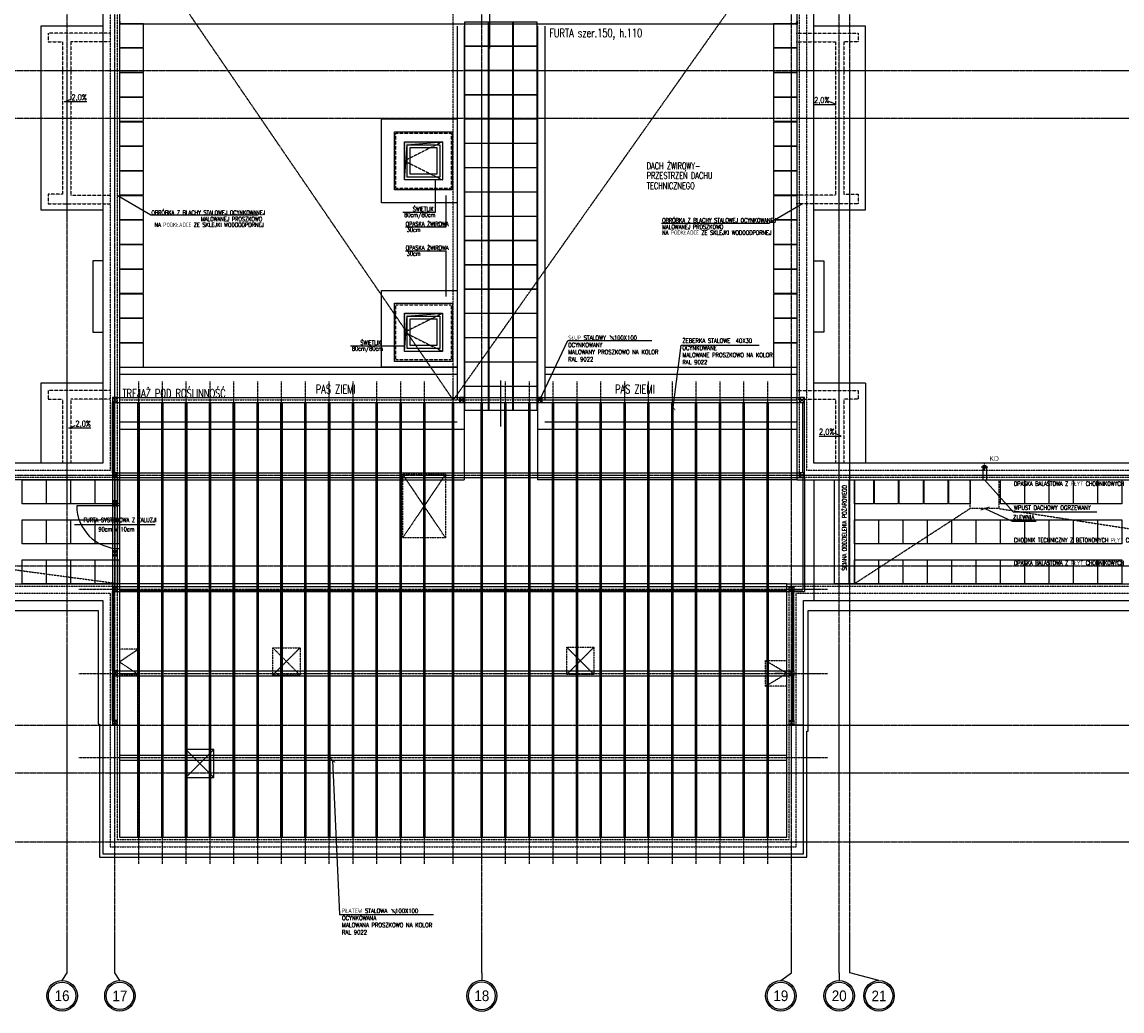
# Model space of a CAD drawing. Extents: x -7228 to 74941, y -112898 to 85621.
# Tile 18 of 256: x 54763 to 57071, y -102686 to -100610. Entities that reach past the tile are written whole.
import ezdxf
from ezdxf.enums import TextEntityAlignment as Align

# ---------------------------------------------------------------- set-up
doc = ezdxf.new("R2010")
doc.units = 0
for name, pattern in [('CENTER', [2, 1.25, -0.25, 0.25, -0.25]), ('DASHDOT2', [12.7, 6.35, -3.175, 0, -3.175]), ('DASHED', [0.75, 0.5, -0.25])]:
    doc.linetypes.add(name, pattern=pattern)
doc.layers.get('0').update_dxf_attribs({"color": 101, "linetype": 'CONTINUOUS'})
doc.layers.add('_opis', color=53, linetype='CONTINUOUS', lineweight=9)
for name, color, linetype in [('Drz-widok', 5, 'CONTINUOUS'), ('Ele-balustrada', 8, 'CONTINUOUS'), ('Ins-kan', 54, 'CONTINUOUS'), ('Ins-wod', 4, 'CONTINUOUS'), ('Okn---okna', 5, 'CONTINUOUS'), ('Opis-spadki', 61, 'CONTINUOUS'), ('Os-osie', 14, 'CENTER'), ('Os-osie glowne', 1, 'CENTER'), ('Os-osie-opis', 16, 'CONTINUOUS'), ('Pos-ceramika', 14, 'CONTINUOUS'), ('Pzt-chodniki-hatch', 252, 'CONTINUOUS'), ('Sc-metal', 141, 'CONTINUOUS'), ('Sch-opis', 51, 'CONTINUOUS'), ('W-idok', 8, 'CONTINUOUS'), ('W-idok pod', 5, 'DASHED'), ('W-izol-w', 144, 'CONTINUOUS'), ('W-otwor-strop', 1, 'CONTINUOUS'), ('W-widok-spadki', 61, 'CONTINUOUS')]:
    doc.layers.add(name, color=color, linetype=linetype)
doc.styles.add('dwg_opis duży', font='ARIAL.TTF', dxfattribs={"width": 0.9})
doc.styles.add('ROMANS', font='romans', dxfattribs={"width": 0.85})
doc.styles.add('TYTUL2', font='ARIAL.TTF')
doc.dimstyles.new('CHMIELNA', dxfattribs={"dimscale": 3.5, "dimtxt": 4, "dimasz": 1.5, "dimexe": 3, "dimexo": 0, "dimgap": 1, "dimtad": 1, "dimdec": 1, "dimrnd": 0.5, "dimzin": 12, "dimdsep": 46, "dimtxsty": 'ROMANS', "dimblk": 'DIMTICK', "dimcen": 0.09, "dimse1": 1, "dimse2": 1, "dimclrd": 143, "dimclrt": 53, "dimadec": 0, "dimazin": 0, "dimtfac": 1, "dimtdec": 1, "dimtix": 1, "dimtmove": 2, "dimatfit": 2, "dimldrblk": 'ARCHTICK', "dimfxl": 0, "dimtolj": 1, "dimtzin": 0, "dimarcsym": 0})

# ---------------------------------------------------------------- blocks, each defined once
blk = doc.blocks.new('SPADKI')
at = {"ltscale": 25}
blk.add_lwpolyline([(0, 0), (0, -70), (-8, -50), (-8, -50)], dxfattribs=at)
at = {"ltscale": 25, "style": 'ROMANS', "width": 0.7}
blk.add_attdef('SP%', text='', height=18, rotation=90, dxfattribs=at).set_placement((-4.9, -24), align=Align.CENTER)
blk = doc.blocks.new('_opis_osi_liczbowy')
blk.add_hatch(color=256).paths.add_polyline_path([(32, 32), (32, 28.8, -1), (32, -28.8), (32, -32, 1)])
for radius in [32, 28.8]:
    blk.add_circle((32, 0), radius)
at = {"style": 'dwg_opis duży', "width": 0.9}
blk.add_attdef('AXNAMEH', text='', height=22.4, rotation=90, dxfattribs=at).set_placement((32, 0), align=Align.MIDDLE_CENTER)
blk = doc.blocks.new('DIMTICK')
for p, q in [((-1, 0), (1, 0)), ((0, 1), (0, -1))]:
    blk.add_line(p, q)
at = {"const_width": 0.141}
blk.add_lwpolyline([(0.71, 0.71), (-0.71, -0.71)], dxfattribs=at)
blk = doc.blocks.new('_sfkhmgkjm')
for points in [[(-3.5, 0), (-3.5, -0.5)], [(-3.5, 0), (3.5, 0), (3.5, 0)], [(3.5, 0), (3.5, -0.5)]]:
    blk.add_lwpolyline(points)
blk.add_lwpolyline([(3.5, -0.5, -0.284735), (-3.5, -0.5, -7)], format="xyb")
blk = doc.blocks.new('_gkjgskfjgkdfh')
at = {"linetype": 'DASHDOT2', "ltscale": 0.5}
for points in [[(-7, 0), (7, 0)], [(0, -7), (0, 7)], [(0, 0), (0, -7)]]:
    blk.add_lwpolyline(points, dxfattribs=at)
at = {"ltscale": 2}
for radius in [3.75, 3.25]:
    blk.add_circle((0, 0), radius, dxfattribs=at)

msp = doc.modelspace()

# ---------------------------------------------------------------- hatches: boundary and pattern name
at = {"layer": 'W-otwor-strop', "linetype": 'Continuous', "ltscale": 0.5}
h = msp.add_hatch(color=256, dxfattribs=at)
h.paths.add_polyline_path([(55571.221, -100867.302), (55645.221, -100861.302), (55565.221, -100861.302), (55565.221, -100884.965), (55569.309, -100890.877)])
h.paths.add_polyline_path([(55569.309, -100890.877), (55565.221, -100884.965), (55565.221, -100941.302)])
h = msp.add_hatch(color=256, dxfattribs=at)
h.paths.add_polyline_path([(55571.221, -101227.302), (55645.221, -101221.302), (55565.221, -101221.302), (55565.221, -101244.965), (55569.309, -101250.877)])
h.paths.add_polyline_path([(55569.309, -101250.877), (55565.221, -101244.965), (55565.221, -101301.302)])

# ---------------------------------------------------------------- linework, layer by layer
at = {"layer": '_opis', "color": 53}
msp.add_line((55538.099, -102472.241), (55547.424, -102481.567), dxfattribs=at)
at = {"layer": '_opis', "color": 53, "const_width": 0.72}
msp.add_lwpolyline([(55539.881, -102474.024), (55539.881, -102479.784), (55545.641, -102479.784), (55545.641, -102474.024), (55539.881, -102474.024)], dxfattribs=at)
at = {"layer": 'Drz-widok'}
for points in [[(54957.547, -101571.302), (54957.547, -101789.302)], [(54967.547, -101571.302), (54967.547, -101789.302)], [(54967.547, -101625.302), (54877.547, -101625.302)], [(55041.978, -101665.313), (54872.702, -101665.313)]]:
    msp.add_lwpolyline(points, dxfattribs=at)
msp.add_arc((54967.547, -101625.302), 90, 180, 270, dxfattribs=at)
at = {"layer": 'Ele-balustrada'}
for points in [[(55744.547, -100665.229), (55744.547, -100568.397)], [(54968.736, -100613.302), (56388.359, -100613.302)], [(55767.548, -101459.229), (55767.548, -101362.397)]]:
    msp.add_lwpolyline(points, dxfattribs=at)
at = {"layer": 'Ins-kan', "ltscale": 0.2}
msp.add_line((56357.599, -101977.412), (56342.599, -101977.412), dxfattribs=at)
at = {"layer": 'Okn---okna'}
for points in [[(55565.221, -100861.302), (55645.221, -100861.302), (55645.221, -100941.302), (55565.221, -100941.302)], [(55571.221, -100867.302), (55639.221, -100867.302), (55639.221, -100935.302), (55571.221, -100935.302)], [(55577.221, -100873.302), (55633.221, -100873.302), (55633.221, -100929.302), (55577.221, -100929.302)], [(55565.221, -101221.302), (55645.221, -101221.302), (55645.221, -101301.302), (55565.221, -101301.302)], [(55571.221, -101227.302), (55639.221, -101227.302), (55639.221, -101295.302), (55571.221, -101295.302)], [(55577.221, -101233.302), (55633.221, -101233.302), (55633.221, -101289.302), (55577.221, -101289.302)]]:
    msp.add_lwpolyline(points, close=True, dxfattribs=at)
at = {"layer": 'Okn---okna', "linetype": 'DASHED', "ltscale": 0.5}
for points in [[(55645.221, -100861.302), (55565.221, -100901.302), (55645.221, -100941.302)], [(55645.221, -101221.302), (55565.221, -101261.302), (55645.221, -101301.302)]]:
    msp.add_lwpolyline(points, dxfattribs=at)
at = {"layer": 'Os-osie', "ltscale": 0.5}
for points in [[(55007.547, -102377.275), (55007.547, -101364.302)], [(55057.547, -102377.275), (55057.547, -101364.302)], [(55107.547, -102377.275), (55107.547, -101364.302)], [(55157.547, -102377.275), (55157.547, -101364.302)], [(55207.547, -102377.275), (55207.547, -101364.302)], [(55257.547, -102377.275), (55257.547, -101364.302)], [(55307.547, -102377.275), (55307.547, -101364.302)], [(55357.547, -102377.275), (55357.547, -101364.302)], [(55407.547, -102377.275), (55407.547, -101364.302)], [(55457.547, -102377.275), (55457.547, -101364.302)], [(55507.547, -102377.275), (55507.547, -101364.302)], [(55557.547, -102377.275), (55557.547, -101364.302)], [(55607.547, -102377.275), (55607.547, -101364.302)], [(55667.547, -102377.275), (55667.547, -101364.302)], [(55777.547, -102377.275), (55777.547, -101364.302)], [(55827.547, -102377.275), (55827.547, -101364.302)], [(55877.547, -102377.275), (55877.547, -101364.302)], [(55927.547, -102377.275), (55927.547, -101364.302)], [(55977.547, -102377.275), (55977.547, -101364.302)], [(56027.547, -102377.275), (56027.547, -101364.302)], [(56077.547, -102377.275), (56077.547, -101364.302)], [(56127.547, -102377.275), (56127.547, -101364.302)], [(56177.547, -102377.275), (56177.547, -101364.302)], [(56227.547, -102377.275), (56227.547, -101364.302)], [(56277.547, -102377.275), (56277.547, -101364.302)], [(56327.547, -102377.275), (56327.547, -101364.302)], [(54882.048, -101800.302), (56453.047, -101800.302)], [(54882.048, -101977.302), (56453.047, -101977.302)], [(54882.048, -102154.302), (56453.047, -102154.302)]]:
    msp.add_lwpolyline(points, dxfattribs=at)
at = {"layer": 'Os-osie glowne'}
for points in [[(54857.547, -102606.302), (54857.547, -96629.302)], [(54957.547, -102606.302), (54957.547, -96629.302)], [(55727.547, -102606.302), (55727.547, -96629.302)], [(56377.547, -102606.302), (56377.547, -96629.302)], [(56477.547, -102606.302), (56477.547, -96629.302)], [(56499.547, -102606.302), (56499.547, -96629.302)], [(50525.547, -100711.302), (62792.547, -100711.302)], [(50525.547, -100811.302), (62792.547, -100811.302)], [(50525.547, -101561.302), (62455.513, -101561.302)], [(50525.547, -101751.302), (62455.513, -101751.302)], [(50525.547, -102086.302), (62455.513, -102086.302)], [(50525.547, -102186.302), (62453.513, -102186.302)], [(50525.547, -102331.302), (62453.513, -102331.302)]]:
    msp.add_lwpolyline(points, dxfattribs=at)
at = {"layer": 'Os-osie-opis'}
for points in [[(54846.887, -102622.302), (54857.547, -102606.302)], [(54968.208, -102622.302), (54957.547, -102606.302)], [(55727.547, -102606.302), (55727.547, -102622.302)], [(56355.047, -102622.302), (56377.547, -102606.302)], [(56477.547, -102606.302), (56477.547, -102622.302)], [(56561.047, -102622.302), (56499.547, -102606.302)]]:
    msp.add_lwpolyline(points, dxfattribs=at)
at = {"layer": 'Pos-ceramika'}
for points in [[(55517.221, -100813.302), (55675.547, -100813.302), (55675.547, -100989.302), (55517.221, -100989.302)], [(55517.221, -101173.302), (55675.547, -101173.302), (55675.548, -101334.302), (55517.221, -101334.302)]]:
    msp.add_lwpolyline(points, close=True, dxfattribs=at)
at = {"layer": 'Pzt-chodniki-hatch'}
for points in [[(54967.547, -100613.302), (54967.547, -100663.302), (55017.547, -100663.302), (55017.547, -100613.302)], [(55691.548, -100610.083), (55691.548, -100660.083), (55741.548, -100660.083), (55741.548, -100610.083)], [(55742.548, -100610.083), (55742.548, -100660.083), (55792.548, -100660.083), (55792.548, -100610.083)], [(55793.548, -100610.083), (55793.548, -100660.083), (55843.548, -100660.083), (55843.548, -100610.083)], [(56339.547, -100613.302), (56339.547, -100663.302), (56389.547, -100663.302), (56389.547, -100613.302)], [(55691.548, -100661.083), (55691.548, -100711.083), (55741.548, -100711.083), (55741.548, -100661.083)], [(55742.548, -100661.083), (55742.548, -100711.083), (55792.548, -100711.083), (55792.548, -100661.083)], [(55793.548, -100661.083), (55793.548, -100711.083), (55843.548, -100711.083), (55843.548, -100661.083)], [(54967.547, -100664.902), (54967.547, -100714.902), (55017.547, -100714.902), (55017.547, -100664.902)], [(56339.547, -100664.902), (56339.547, -100714.902), (56389.547, -100714.902), (56389.547, -100664.902)], [(54967.547, -100716.502), (54967.547, -100766.502), (55017.547, -100766.502), (55017.547, -100716.502)], [(55691.548, -100712.083), (55691.548, -100762.083), (55741.548, -100762.083), (55741.548, -100712.083)], [(55742.548, -100712.083), (55742.548, -100762.083), (55792.548, -100762.083), (55792.548, -100712.083)], [(55793.548, -100712.083), (55793.548, -100762.083), (55843.548, -100762.083), (55843.548, -100712.083)], [(56339.547, -100716.502), (56339.547, -100766.502), (56389.547, -100766.502), (56389.547, -100716.502)], [(54967.547, -100768.102), (54967.547, -100818.102), (55017.547, -100818.102), (55017.547, -100768.102)], [(55691.548, -100763.083), (55691.548, -100813.083), (55741.548, -100813.083), (55741.548, -100763.083)], [(55742.548, -100763.083), (55742.548, -100813.083), (55792.548, -100813.083), (55792.548, -100763.083)], [(55793.548, -100763.083), (55793.548, -100813.083), (55843.548, -100813.083), (55843.548, -100763.083)], [(56339.547, -100768.102), (56339.547, -100818.102), (56389.547, -100818.102), (56389.547, -100768.102)], [(54967.547, -100819.702), (54967.547, -100869.702), (55017.547, -100869.702), (55017.547, -100819.702)], [(55691.548, -100814.083), (55691.548, -100864.083), (55741.548, -100864.083), (55741.548, -100814.083)], [(55742.548, -100814.083), (55742.548, -100864.083), (55792.548, -100864.083), (55792.548, -100814.083)], [(55793.548, -100814.083), (55793.548, -100864.083), (55843.548, -100864.083), (55843.548, -100814.083)], [(56339.547, -100819.702), (56339.547, -100869.702), (56389.547, -100869.702), (56389.547, -100819.702)], [(55691.548, -100865.083), (55691.548, -100915.083), (55741.548, -100915.083), (55741.548, -100865.083)], [(55742.548, -100865.083), (55742.548, -100915.083), (55792.548, -100915.083), (55792.548, -100865.083)], [(55793.548, -100865.083), (55793.548, -100915.083), (55843.548, -100915.083), (55843.548, -100865.083)], [(54967.547, -100871.302), (54967.547, -100921.302), (55017.547, -100921.302), (55017.547, -100871.302)], [(56339.547, -100871.302), (56339.547, -100921.302), (56389.547, -100921.302), (56389.547, -100871.302)], [(54967.547, -100922.902), (54967.547, -100972.902), (55017.547, -100972.902), (55017.547, -100922.902)], [(55691.548, -100916.083), (55691.548, -100966.083), (55741.548, -100966.083), (55741.548, -100916.083)], [(55742.548, -100916.083), (55742.548, -100966.083), (55792.548, -100966.083), (55792.548, -100916.083)], [(55793.548, -100916.083), (55793.548, -100966.083), (55843.548, -100966.083), (55843.548, -100916.083)], [(56339.547, -100922.902), (56339.547, -100972.902), (56389.547, -100972.902), (56389.547, -100922.902)], [(54967.547, -100974.502), (54967.547, -101024.502), (55017.547, -101024.502), (55017.547, -100974.502)], [(55691.548, -100967.083), (55691.548, -101017.083), (55741.548, -101017.083), (55741.548, -100967.083)], [(55742.548, -100967.083), (55742.548, -101017.083), (55792.548, -101017.083), (55792.548, -100967.083)], [(55793.548, -100967.083), (55793.548, -101017.083), (55843.548, -101017.083), (55843.548, -100967.083)], [(56339.547, -100974.502), (56339.547, -101024.502), (56389.547, -101024.502), (56389.547, -100974.502)], [(54967.547, -101026.102), (54967.547, -101076.102), (55017.547, -101076.102), (55017.547, -101026.102)], [(55691.548, -101018.083), (55691.548, -101068.083), (55741.548, -101068.083), (55741.548, -101018.083)], [(55742.548, -101018.083), (55742.548, -101068.083), (55792.548, -101068.083), (55792.548, -101018.083)], [(55793.548, -101018.083), (55793.548, -101068.083), (55843.548, -101068.083), (55843.548, -101018.083)], [(56339.547, -101026.102), (56339.547, -101076.102), (56389.547, -101076.102), (56389.547, -101026.102)], [(55691.548, -101069.083), (55691.548, -101119.083), (55741.548, -101119.083), (55741.548, -101069.083)], [(55742.548, -101069.083), (55742.548, -101119.083), (55792.548, -101119.083), (55792.548, -101069.083)], [(55793.548, -101069.083), (55793.548, -101119.083), (55843.548, -101119.083), (55843.548, -101069.083)], [(54967.547, -101077.702), (54967.547, -101127.702), (55017.547, -101127.702), (55017.547, -101077.702)], [(56339.547, -101077.702), (56339.547, -101127.702), (56389.547, -101127.702), (56389.547, -101077.702)], [(55691.548, -101120.083), (55691.548, -101170.083), (55741.548, -101170.083), (55741.548, -101120.083)], [(55742.548, -101120.083), (55742.548, -101170.083), (55792.548, -101170.083), (55792.548, -101120.083)], [(55793.548, -101120.083), (55793.548, -101170.083), (55843.548, -101170.083), (55843.548, -101120.083)], [(54967.547, -101129.302), (54967.547, -101179.302), (55017.547, -101179.302), (55017.547, -101129.302)], [(56339.547, -101129.302), (56339.547, -101179.302), (56389.547, -101179.302), (56389.547, -101129.302)], [(54967.547, -101180.902), (54967.547, -101230.902), (55017.547, -101230.902), (55017.547, -101180.902)], [(55691.548, -101171.083), (55691.548, -101221.083), (55741.548, -101221.083), (55741.548, -101171.083)], [(55742.548, -101171.083), (55742.548, -101221.083), (55792.548, -101221.083), (55792.548, -101171.083)], [(55793.548, -101171.083), (55793.548, -101221.083), (55843.548, -101221.083), (55843.548, -101171.083)], [(56339.547, -101180.902), (56339.547, -101230.902), (56389.547, -101230.902), (56389.547, -101180.902)], [(54967.547, -101232.502), (54967.547, -101282.502), (55017.547, -101282.502), (55017.547, -101232.502)], [(55691.548, -101222.083), (55691.548, -101272.083), (55741.548, -101272.083), (55741.548, -101222.083)], [(55742.548, -101222.083), (55742.548, -101272.083), (55792.548, -101272.083), (55792.548, -101222.083)], [(55793.548, -101222.083), (55793.548, -101272.083), (55843.548, -101272.083), (55843.548, -101222.083)], [(56339.547, -101232.502), (56339.547, -101282.502), (56389.547, -101282.502), (56389.547, -101232.502)], [(54967.547, -101284.302), (54967.547, -101334.302), (55017.547, -101334.302), (55017.547, -101284.302)], [(55691.548, -101273.083), (55691.548, -101323.083), (55741.548, -101323.083), (55741.548, -101273.083)], [(55742.548, -101273.083), (55742.548, -101323.083), (55792.548, -101323.083), (55792.548, -101273.083)], [(55793.548, -101273.083), (55793.548, -101323.083), (55843.548, -101323.083), (55843.548, -101273.083)], [(56339.547, -101284.302), (56339.547, -101334.302), (56389.547, -101334.302), (56389.547, -101284.302)], [(55691.548, -101324.083), (55691.548, -101374.083), (55741.548, -101374.083), (55741.548, -101324.083)], [(55742.548, -101324.083), (55742.548, -101374.083), (55792.548, -101374.083), (55792.548, -101324.083)], [(55793.548, -101324.083), (55793.548, -101374.083), (55843.548, -101374.083), (55843.548, -101324.083)], [(55691.548, -101375.083), (55691.548, -101425.083), (55741.548, -101425.083), (55741.548, -101375.083)], [(55742.548, -101375.083), (55742.548, -101425.083), (55792.548, -101425.083), (55792.548, -101375.083)], [(55793.548, -101375.083), (55793.548, -101425.083), (55843.548, -101425.083), (55843.548, -101375.083)], [(54813.267, -101571.302), (54813.267, -101621.302), (54763.267, -101621.302), (54763.267, -101571.302)], [(54864.337, -101571.302), (54864.337, -101621.302), (54814.337, -101621.302), (54814.337, -101571.302)], [(54915.407, -101571.302), (54915.407, -101621.302), (54865.407, -101621.302), (54865.407, -101571.302)], [(54966.477, -101571.302), (54966.477, -101621.302), (54916.477, -101621.302), (54916.477, -101571.302)], [(56549.547, -101571.302), (56549.547, -101621.302), (56509.547, -101621.302), (56509.547, -101571.302)], [(56601.547, -101571.302), (56601.547, -101621.302), (56551.547, -101621.302), (56551.547, -101571.302)], [(56653.547, -101571.302), (56653.547, -101621.302), (56603.547, -101621.302), (56603.547, -101571.302)], [(56705.547, -101571.302), (56705.547, -101621.302), (56655.547, -101621.302), (56655.547, -101571.302)], [(56752.547, -101571.302), (56752.547, -101621.302), (56707.547, -101621.302), (56707.547, -101571.302)], [(56866.147, -101571.302), (56866.147, -101621.302), (56816.147, -101621.302), (56816.147, -101571.302)], [(56917.217, -101571.302), (56917.217, -101621.302), (56867.217, -101621.302), (56867.217, -101571.302)], [(56968.287, -101571.302), (56968.287, -101621.302), (56918.287, -101621.302), (56918.287, -101571.302)], [(57019.357, -101571.302), (57019.357, -101621.302), (56969.357, -101621.302), (56969.357, -101571.302)], [(57070.427, -101571.302), (57070.427, -101621.302), (57020.427, -101621.302), (57020.427, -101571.302)], [(54813.267, -101655.302), (54813.267, -101705.302), (54763.267, -101705.302), (54763.267, -101655.302)], [(54864.337, -101655.302), (54864.337, -101705.302), (54814.337, -101705.302), (54814.337, -101655.302)], [(54915.407, -101655.302), (54915.407, -101705.302), (54865.407, -101705.302), (54865.407, -101655.302)], [(54966.477, -101655.302), (54966.477, -101705.302), (54916.477, -101705.302), (54916.477, -101655.302)], [(56559.727, -101655.302), (56559.727, -101705.302), (56509.727, -101705.302), (56509.727, -101655.302)], [(56610.797, -101655.302), (56610.797, -101705.302), (56560.797, -101705.302), (56560.797, -101655.302)], [(56661.867, -101655.302), (56661.867, -101705.302), (56611.867, -101705.302), (56611.867, -101655.302)], [(56712.937, -101655.302), (56712.937, -101705.302), (56662.937, -101705.302), (56662.937, -101655.302)], [(56764.007, -101655.302), (56764.007, -101705.302), (56714.007, -101705.302), (56714.007, -101655.302)], [(56815.077, -101655.302), (56815.077, -101705.302), (56765.077, -101705.302), (56765.077, -101655.302)], [(56866.147, -101655.302), (56866.147, -101705.302), (56816.147, -101705.302), (56816.147, -101655.302)], [(56917.217, -101655.302), (56917.217, -101705.302), (56867.217, -101705.302), (56867.217, -101655.302)], [(56968.287, -101655.302), (56968.287, -101705.302), (56918.287, -101705.302), (56918.287, -101655.302)], [(57019.357, -101655.302), (57019.357, -101705.302), (56969.357, -101705.302), (56969.357, -101655.302)], [(57070.427, -101655.302), (57070.427, -101705.302), (57020.427, -101705.302), (57020.427, -101655.302)], [(54813.267, -101739.302), (54813.267, -101789.302), (54763.267, -101789.302), (54763.267, -101739.302)], [(54864.337, -101739.302), (54864.337, -101789.302), (54814.337, -101789.302), (54814.337, -101739.302)], [(54915.407, -101739.302), (54915.407, -101789.302), (54865.407, -101789.302), (54865.407, -101739.302)], [(54966.477, -101739.302), (54966.477, -101789.302), (54916.477, -101789.302), (54916.477, -101739.302)], [(56559.727, -101739.302), (56559.727, -101789.302), (56509.727, -101789.302), (56509.727, -101739.302)], [(56610.797, -101739.302), (56610.797, -101789.302), (56560.797, -101789.302), (56560.797, -101739.302)], [(56661.867, -101739.302), (56661.867, -101789.302), (56611.867, -101789.302), (56611.867, -101739.302)], [(56712.937, -101739.302), (56712.937, -101789.302), (56662.937, -101789.302), (56662.937, -101739.302)], [(56764.007, -101739.302), (56764.007, -101789.302), (56714.007, -101789.302), (56714.007, -101739.302)], [(56815.077, -101739.302), (56815.077, -101789.302), (56765.077, -101789.302), (56765.077, -101739.302)], [(56866.147, -101739.302), (56866.147, -101789.302), (56816.147, -101789.302), (56816.147, -101739.302)], [(56917.217, -101739.302), (56917.217, -101789.302), (56867.217, -101789.302), (56867.217, -101739.302)], [(56968.287, -101739.302), (56968.287, -101789.302), (56918.287, -101789.302), (56918.287, -101739.302)], [(57019.357, -101739.302), (57019.357, -101789.302), (56969.357, -101789.302), (56969.357, -101739.302)], [(57070.427, -101739.302), (57070.427, -101789.302), (57020.427, -101789.302), (57020.427, -101739.302)]]:
    msp.add_lwpolyline(points, close=True, dxfattribs=at)
at = {"layer": 'Sc-metal'}
for points in [[(54952.547, -101398.302), (54952.547, -101408.302), (54962.547, -101408.302), (54962.547, -101398.302)], [(55680.547, -101398.302), (55680.547, -101408.302), (55690.547, -101408.302), (55690.547, -101398.302)], [(55844.547, -101398.302), (55844.547, -101408.302), (55854.547, -101408.302), (55854.547, -101398.302)], [(56394.547, -101398.302), (56394.547, -101408.302), (56404.547, -101408.302), (56404.547, -101398.302)], [(54952.547, -101556.302), (54952.547, -101566.302), (54962.547, -101566.302), (54962.547, -101556.302)], [(56394.547, -101556.302), (56394.547, -101566.302), (56404.547, -101566.302), (56404.547, -101556.302)], [(54952.547, -101615.302), (54952.547, -101625.302), (54962.547, -101625.302), (54962.547, -101615.302)], [(54952.547, -101720.302), (54952.547, -101730.302), (54962.547, -101730.302), (54962.547, -101720.302)], [(54962.547, -101805.302), (54962.547, -101795.302), (54952.547, -101795.302), (54952.547, -101805.302)], [(56372.547, -101805.302), (56372.547, -101795.302), (56382.547, -101795.302), (56382.547, -101805.302)], [(54962.547, -101982.302), (54962.547, -101972.302), (54952.547, -101972.302), (54952.547, -101982.302)], [(56372.547, -101982.302), (56372.547, -101972.302), (56382.547, -101972.302), (56382.547, -101982.302)], [(54962.547, -102086.302), (54962.547, -102076.302), (54952.547, -102076.302), (54952.547, -102086.302)], [(56372.547, -102086.302), (56372.547, -102076.302), (56382.547, -102076.302), (56382.547, -102086.302)]]:
    msp.add_lwpolyline(points, close=True, dxfattribs=at)
for points in [[(54952.547, -101398.302), (54962.547, -101408.302)], [(54962.547, -101398.302), (54952.547, -101408.302)], [(55680.547, -101398.302), (55690.547, -101408.302)], [(55690.547, -101398.302), (55680.547, -101408.302)], [(55844.547, -101398.302), (55854.547, -101408.302)], [(55854.547, -101398.302), (55844.547, -101408.302)], [(56394.547, -101398.302), (56404.547, -101408.302)], [(56404.547, -101398.302), (56394.547, -101408.302)], [(54952.547, -101556.302), (54952.547, -101408.302)], [(54955.547, -101556.302), (54955.547, -101408.302)], [(56401.547, -101556.302), (56401.547, -101408.302)], [(56404.547, -101556.302), (56404.547, -101408.302)], [(54952.547, -101556.302), (54962.547, -101566.302)], [(54962.547, -101556.302), (54952.547, -101566.302)], [(56394.547, -101556.302), (56404.547, -101566.302)], [(56404.547, -101556.302), (56394.547, -101566.302)], [(54952.547, -101566.302), (54952.547, -101795.302)], [(54962.547, -101566.302), (54962.547, -101795.302)], [(56401.547, -101566.302), (56401.547, -101802.302)], [(56404.547, -101566.302), (56404.547, -101805.302)], [(54952.547, -101615.302), (54962.547, -101625.302)], [(54962.547, -101615.302), (54952.547, -101625.302)], [(54952.547, -101720.302), (54962.547, -101730.302)], [(54962.547, -101720.302), (54952.547, -101730.302)], [(54962.547, -101805.302), (54952.547, -101795.302)], [(54952.547, -101805.302), (54962.547, -101795.302)], [(56372.547, -101805.302), (56382.547, -101795.302)], [(56382.547, -101805.302), (56372.547, -101795.302)], [(56382.547, -101802.302), (56401.547, -101802.302)], [(56382.547, -101805.302), (56404.547, -101805.302)], [(54962.547, -101982.302), (54952.547, -101972.302)], [(54952.547, -101982.302), (54962.547, -101972.302)], [(56372.547, -101982.302), (56382.547, -101972.302)], [(56382.547, -101982.302), (56372.547, -101972.302)], [(54962.547, -102086.302), (54952.547, -102076.302)], [(54952.547, -102086.302), (54962.547, -102076.302)], [(56372.547, -102086.302), (56382.547, -102076.302)], [(56382.547, -102086.302), (56372.547, -102076.302)]]:
    msp.add_lwpolyline(points, dxfattribs=at)
at = {"layer": 'Sc-metal', "ltscale": 0.5}
for points in [[(54962.547, -101398.302), (56394.547, -101398.302)], [(54962.547, -101408.302), (56394.547, -101408.302)], [(55006.047, -102321.302), (55006.047, -101408.302)], [(55009.047, -102321.302), (55009.047, -101408.302)], [(55056.047, -102321.302), (55056.047, -101408.302)], [(55059.047, -102321.302), (55059.047, -101408.302)], [(55106.047, -102321.302), (55106.047, -101408.302)], [(55109.047, -102321.302), (55109.047, -101408.302)], [(55156.047, -102321.302), (55156.047, -101408.302)], [(55159.047, -102321.302), (55159.047, -101408.302)], [(55206.047, -102321.302), (55206.047, -101408.302)], [(55209.047, -102321.302), (55209.047, -101408.302)], [(55256.047, -102321.302), (55256.047, -101408.302)], [(55259.047, -102321.302), (55259.047, -101408.302)], [(55306.047, -102321.302), (55306.047, -101408.302)], [(55309.047, -102321.302), (55309.047, -101408.302)], [(55356.047, -102321.302), (55356.047, -101408.302)], [(55359.047, -102321.302), (55359.047, -101408.302)], [(55406.047, -102321.302), (55406.047, -101408.302)], [(55409.047, -102321.302), (55409.047, -101408.302)], [(55456.047, -102321.302), (55456.047, -101408.302)], [(55459.047, -102321.302), (55459.047, -101408.302)], [(55506.047, -102321.302), (55506.047, -101408.302)], [(55509.047, -102321.302), (55509.047, -101408.302)], [(55556.047, -102321.302), (55556.047, -101408.302)], [(55559.047, -102321.302), (55559.047, -101408.302)], [(55606.047, -102321.302), (55606.047, -101408.302)], [(55609.047, -102321.302), (55609.047, -101408.302)], [(55666.047, -102321.302), (55666.047, -101408.302)], [(55669.047, -102321.302), (55669.047, -101408.302)], [(55726.047, -102321.302), (55726.047, -101408.302)], [(55729.047, -102321.302), (55729.047, -101408.302)], [(55776.047, -102321.302), (55776.047, -101408.302)], [(55779.047, -102321.302), (55779.047, -101408.302)], [(55826.047, -102321.302), (55826.047, -101408.302)], [(55829.047, -102321.302), (55829.047, -101408.302)], [(55876.047, -102321.302), (55876.047, -101408.302)], [(55879.047, -102321.302), (55879.047, -101408.302)], [(55926.047, -102321.302), (55926.047, -101408.302)], [(55929.047, -102321.302), (55929.047, -101408.302)], [(55976.047, -102321.302), (55976.047, -101408.302)], [(55979.047, -102321.302), (55979.047, -101408.302)], [(56026.047, -102321.302), (56026.047, -101408.302)], [(56029.047, -102321.302), (56029.047, -101408.302)], [(56076.047, -102321.302), (56076.047, -101408.302)], [(56079.047, -102321.302), (56079.047, -101408.302)], [(56126.047, -102321.302), (56126.047, -101408.302)], [(56129.047, -102321.302), (56129.047, -101408.302)], [(56176.047, -102321.302), (56176.047, -101408.302)], [(56179.047, -102321.302), (56179.047, -101408.302)], [(56226.047, -102321.302), (56226.047, -101408.302)], [(56229.047, -102321.302), (56229.047, -101408.302)], [(56276.047, -102321.302), (56276.047, -101408.302)], [(56279.047, -102321.302), (56279.047, -101408.302)], [(56326.047, -102321.302), (56326.047, -101408.302)], [(56329.047, -102321.302), (56329.047, -101408.302)], [(54962.547, -101556.302), (56394.547, -101556.302)], [(54962.547, -101566.302), (56394.547, -101566.302)], [(54952.547, -101972.302), (54952.547, -101805.302)], [(54955.547, -101972.302), (54955.547, -101805.302)], [(54962.547, -101795.302), (56372.547, -101795.302)], [(54962.547, -101805.302), (56372.547, -101805.302)], [(56379.547, -101972.302), (56379.547, -101805.302)], [(56382.547, -101972.302), (56382.547, -101805.302)], [(54962.547, -101972.302), (56372.547, -101972.302)], [(54952.547, -102076.302), (54952.547, -101982.302)], [(54955.547, -102076.302), (54955.547, -101982.302)], [(54962.547, -101982.302), (56372.547, -101982.302)], [(56379.547, -102076.302), (56379.547, -101982.302)], [(56382.547, -102076.302), (56382.547, -101982.302)], [(54967.547, -102149.302), (56367.547, -102149.302)], [(54967.547, -102159.302), (56367.547, -102159.302)]]:
    msp.add_lwpolyline(points, dxfattribs=at)
at = {"layer": 'Sch-opis'}
msp.add_line((55996.255, -101268.018), (56005.58, -101277.343), dxfattribs=at)
for points in [[(55561.924, -101008.826), (55630.662, -101008.826), (55630.662, -100941.302)], [(55258.05, -101015.542), (55032.773, -101015.542), (54962.547, -100974.302)], [(55653, -101040.04), (55653, -100973.662)], [(56104.764, -101031.81), (56330.04, -101031.81), (56400.266, -100990.57)], [(55567.21, -101040.04), (55653, -101040.04)], [(55567.21, -101090.143), (55653, -101090.143)], [(55653, -101186.224), (55653, -101090.143)], [(55452.114, -101289.447), (55565.221, -101289.447), (55565.221, -101289.447)]]:
    msp.add_lwpolyline(points, dxfattribs=at)
at = {"layer": 'Sch-opis', "const_width": 0.72}
msp.add_lwpolyline([(55998.038, -101269.801), (55998.038, -101275.561), (56003.798, -101275.561), (56003.798, -101269.801), (55998.038, -101269.801)], dxfattribs=at)
at = {"layer": 'W-idok', "linetype": 'DASHED', "ltscale": 0.5}
for p, q in [((54947.547, -100239.302), (54947.547, -100633.302)), ((54962.547, -100224.302), (54962.547, -100648.302)), ((56394.547, -100648.302), (56394.547, -100224.302)), ((56409.547, -100633.302), (56409.547, -100239.302)), ((54947.547, -100633.302), (54947.547, -100989.302)), ((56409.547, -100989.302), (56409.547, -100633.302)), ((54962.547, -100648.302), (54962.547, -100974.302)), ((56394.547, -100974.302), (56394.547, -100648.302)), ((54962.547, -100974.302), (54962.547, -101398.302)), ((56394.547, -101398.302), (56394.547, -100974.302)), ((54947.547, -100989.302), (54947.547, -101383.302)), ((56409.547, -101383.302), (56409.547, -100989.302)), ((54947.547, -101383.302), (54947.547, -101551.302)), ((54962.547, -101398.302), (54962.547, -101566.302)), ((56394.547, -101566.302), (56394.547, -101398.302)), ((56409.547, -101551.302), (56409.547, -101383.302)), ((54947.547, -101551.302), (53439.547, -101551.302)), ((57817.547, -101551.302), (56409.547, -101551.302)), ((54962.547, -101566.302), (53439.547, -101566.302)), ((57832.547, -101566.302), (56394.547, -101566.302)), ((53439.547, -101794.302), (54962.547, -101794.302)), ((53439.547, -101809.302), (54947.547, -101809.302)), ((54947.547, -101809.302), (54947.547, -102341.302)), ((54962.547, -101794.302), (54962.547, -102169.302)), ((56372.547, -102326.302), (56372.547, -101794.302)), ((56372.547, -101794.302), (57832.547, -101794.302)), ((56387.547, -102341.302), (56387.547, -101809.302)), ((56387.547, -101809.302), (57817.547, -101809.302)), ((54962.547, -102169.302), (54962.547, -102326.302)), ((54947.547, -102341.302), (56387.547, -102341.302)), ((54962.547, -102326.302), (56372.547, -102326.302))]:
    msp.add_line(p, q, dxfattribs=at)
at = {"layer": 'W-idok'}
for points in [[(55675.547, -100618.302), (55675.547, -101403.302)], [(55690.547, -100618.302), (55690.547, -101571.302)], [(55844.547, -100618.302), (55844.547, -101571.302)], [(55859.547, -100618.302), (55859.547, -101403.302)], [(54967.547, -101334.302), (55675.548, -101334.302)], [(54967.547, -101349.302), (55675.548, -101349.302)], [(55859.547, -101334.302), (56389.547, -101334.302)], [(55859.547, -101349.302), (56389.547, -101349.302)], [(55844.547, -101403.302), (56389.547, -101403.302)], [(54967.547, -101449.302), (55675.548, -101449.302)], [(54967.547, -101464.302), (55690.548, -101464.302)], [(55844.547, -101464.302), (56389.547, -101464.302)], [(55859.547, -101449.302), (56389.547, -101449.302)], [(56778.797, -101543.801), (56778.797, -101571.302)], [(56786.297, -101543.802), (56786.297, -101571.302)], [(54967.547, -101571.302), (55690.547, -101571.302)], [(56389.547, -101571.302), (55844.547, -101571.302)], [(56424.547, -101571.302), (56424.547, -101824.302)], [(56497.547, -101571.302), (56497.547, -101789.302)], [(55491.547, -101789.302), (54967.547, -101789.302)], [(56367.547, -101789.302), (55491.547, -101789.302)], [(56367.547, -101804.302), (54967.547, -101804.302)]]:
    msp.add_lwpolyline(points, dxfattribs=at)
for points in [[(55544.221, -100840.302), (55666.221, -100840.302), (55666.221, -100962.302), (55544.221, -100962.302)], [(55544.221, -101200.302), (55666.221, -101200.302), (55666.221, -101322.302), (55544.221, -101322.302)], [(56467.547, -101571.302), (56509.547, -101571.302), (56509.547, -101789.302), (56467.547, -101789.302)]]:
    msp.add_lwpolyline(points, close=True, dxfattribs=at)
at = {"layer": 'W-idok', "linetype": 'DASHED'}
for points in [[(55547.221, -100843.302), (55663.221, -100843.302), (55663.221, -100959.302), (55547.221, -100959.302)], [(55547.221, -101203.302), (55663.221, -101203.302), (55663.221, -101319.302), (55547.221, -101319.302)]]:
    msp.add_lwpolyline(points, close=True, dxfattribs=at)
at = {"layer": 'W-idok', "linetype": 'DASHED', "ltscale": 0.5}
for points in [[(55561.547, -101559.302), (55651.547, -101559.302), (55651.547, -101692.734), (55561.547, -101692.734)], [(55289.189, -101923.845), (55346.189, -101923.845), (55346.189, -101980.845), (55289.189, -101980.845)], [(55905.675, -101922.498), (55962.675, -101922.498), (55962.675, -101979.498), (55905.675, -101979.498)]]:
    msp.add_lwpolyline(points, close=True, dxfattribs=at)
for points in [[(55651.547, -101559.302), (55561.547, -101692.734)], [(55651.547, -101692.734), (55561.547, -101559.302)], [(54967.547, -101980.302), (55007.547, -101980.302), (55007.547, -101926.302), (54967.547, -101926.302)], [(55007.547, -101926.302), (54967.547, -101953.302), (55007.547, -101980.302)], [(55289.189, -101923.845), (55346.189, -101980.845)], [(55346.189, -101923.845), (55289.189, -101980.845)], [(55905.675, -101922.498), (55962.675, -101979.498)], [(55962.675, -101922.498), (55905.675, -101979.498)], [(56367.547, -102004.412), (56322.547, -102004.412), (56322.547, -101950.412), (56367.547, -101950.412)], [(56322.547, -102004.412), (56367.547, -101977.388), (56322.547, -101950.412)]]:
    msp.add_lwpolyline(points, dxfattribs=at)
at = {"layer": 'W-idok pod', "linetype": 'Continuous'}
for p, q in [((54932.547, -100618.302), (54802.547, -100618.302)), ((54802.547, -100618.302), (54802.547, -101004.302)), ((56532.547, -100618.302), (56424.547, -100618.302)), ((56532.547, -101004.302), (56532.547, -100618.302)), ((54802.547, -101004.302), (54932.547, -101004.302)), ((56424.547, -101004.302), (56525.047, -101004.302)), ((56525.047, -101004.302), (56532.547, -101004.302)), ((54932.547, -101368.302), (54802.547, -101368.302)), ((54802.547, -101368.302), (54802.547, -101536.302)), ((56532.547, -101368.302), (56424.547, -101368.302))]:
    msp.add_line(p, q, dxfattribs=at)
at = {"layer": 'W-idok pod'}
for points in [[(54947.547, -100633.302), (54817.547, -100633.302), (54817.547, -100651.302), (54847.547, -100651.302), (54847.547, -100971.302), (54817.547, -100971.302), (54817.547, -100991.302), (54947.547, -100991.302)], [(56387.547, -100633.302), (56517.547, -100633.302), (56517.547, -100651.302), (56487.547, -100651.302), (56487.547, -100971.302), (56517.547, -100971.302), (56517.547, -100991.302), (56387.547, -100991.302)], [(54947.547, -100651.302), (54865.547, -100651.302), (54865.547, -100973.302), (54947.547, -100973.302)], [(56387.547, -100651.302), (56469.547, -100651.302), (56469.547, -100973.302), (56387.547, -100973.302)], [(54947.547, -101383.302), (54817.547, -101383.302), (54817.547, -101401.302), (54847.547, -101401.302), (54847.547, -101536.302)], [(56387.547, -101383.302), (56517.547, -101383.302), (56517.547, -101401.302), (56487.547, -101401.302), (56487.547, -101536.302)], [(54947.547, -101401.302), (54865.547, -101401.302), (54865.547, -101536.302)], [(56387.547, -101401.302), (56469.547, -101401.302), (56469.547, -101536.302)]]:
    msp.add_lwpolyline(points, dxfattribs=at)
at = {"layer": 'W-idok pod', "linetype": 'Continuous'}
for points in [[(54932.547, -101111.302), (54911.547, -101111.302), (54911.547, -101261.302), (54932.547, -101261.302)], [(56424.547, -101111.302), (56445.547, -101111.302), (56445.547, -101261.302), (56424.547, -101261.302)], [(56532.547, -101368.302), (56532.547, -101536.302)]]:
    msp.add_lwpolyline(points, dxfattribs=at)
at = {"layer": 'W-izol-w', "linetype": 'Continuous'}
for p, q in [((54932.547, -99868.302), (54932.547, -100618.302)), ((56424.547, -100618.302), (56424.547, -99868.302)), ((54967.547, -100219.302), (54967.547, -100653.302)), ((56389.547, -100653.302), (56389.547, -100219.302)), ((54932.547, -100618.302), (54932.547, -101536.302)), ((56424.547, -101368.302), (56424.547, -100618.302)), ((54967.547, -100653.302), (54967.547, -100969.302)), ((56389.547, -100969.302), (56389.547, -100653.302)), ((54967.547, -100969.302), (54967.547, -101403.302)), ((56389.547, -101403.302), (56389.547, -100969.302)), ((56424.547, -101536.302), (56424.547, -101368.302)), ((54967.547, -101403.302), (54967.547, -101571.258)), ((56389.547, -101571.302), (56389.547, -101403.302)), ((54932.547, -101536.302), (53439.547, -101536.302)), ((57802.547, -101536.302), (56424.547, -101536.302)), ((54967.547, -101571.302), (53439.547, -101571.302)), ((53439.547, -101789.302), (54967.547, -101789.302)), ((54967.547, -101789.302), (54967.547, -102130.302)), ((56367.547, -102321.302), (56367.547, -101789.302)), ((56367.547, -101789.302), (57837.547, -101789.302)), ((53439.547, -101824.302), (54932.547, -101824.302)), ((54932.547, -101824.302), (54932.547, -102356.302)), ((56402.547, -102356.302), (56402.547, -101824.302)), ((56402.547, -101824.302), (57802.547, -101824.302)), ((54967.547, -102130.302), (54967.547, -102321.302)), ((54967.547, -102321.302), (56367.547, -102321.302)), ((54932.547, -102356.302), (56402.547, -102356.302))]:
    msp.add_line(p, q, dxfattribs=at)
for points in [[(56389.547, -101571.302), (57164.547, -101571.302)], [(53439.547, -101845.302), (54922.547, -101845.302)], [(54922.547, -101845.302), (54922.547, -102084.302), (54925.547, -102084.302), (54925.547, -102363.302), (56409.547, -102363.302), (56409.547, -102098.864), (56412.547, -102098.864), (56412.547, -101845.302)], [(56412.547, -101845.302), (57792.547, -101845.302)], [(54932.547, -102086.302), (54967.547, -102086.302)], [(56402.547, -102086.302), (56367.547, -102086.302)], [(56402.547, -102086.302), (56367.547, -102086.302)], [(55165.21, -102136.9), (55106.21, -102195.9)], [(55106.21, -102136.9), (55165.21, -102195.9)]]:
    msp.add_lwpolyline(points, dxfattribs=at)
msp.add_lwpolyline([(55106.21, -102195.9), (55165.21, -102195.9), (55165.21, -102136.9), (55106.21, -102136.9)], close=True, dxfattribs=at)
at = {"layer": 'W-otwor-strop', "ltscale": 0.5}
for points in [[(55565.221, -100861.302), (55645.221, -100861.302), (55645.221, -100941.302), (55565.221, -100941.302)], [(55565.221, -101221.302), (55645.221, -101221.302), (55645.221, -101301.302), (55565.221, -101301.302)]]:
    msp.add_lwpolyline(points, close=True, dxfattribs=at)
msp.add_lwpolyline([(55565.221, -100941.302), (55571.221, -100867.302), (55645.221, -100861.302)], dxfattribs=at)
at = {"layer": 'W-otwor-strop', "linetype": 'Continuous', "ltscale": 0.5}
msp.add_lwpolyline([(55565.221, -101301.302), (55571.221, -101227.302), (55645.221, -101221.302)], dxfattribs=at)
at = {"layer": 'W-widok-spadki', "linetype": 'DASHED', "ltscale": 0.5}
for points in [[(55667.547, -101403.302), (55667.547, -98190.302)], [(55667.547, -101403.302), (55027.547, -100466.302)], [(56329.547, -100466.302), (55667.547, -101403.302)], [(54967.547, -101403.302), (56389.547, -101403.302)], [(53790.047, -101631.302), (54967.547, -101789.302)], [(56752.547, -101631.302), (56509.547, -101789.302)], [(56812.547, -101631.302), (57837.547, -101789.302)]]:
    msp.add_lwpolyline(points, dxfattribs=at)
msp.add_lwpolyline([(56752.547, -101631.302), (56752.547, -101571.302), (56812.547, -101571.302), (56812.547, -101631.302)], close=True, dxfattribs=at)

# ---------------------------------------------------------------- block references
at = {"layer": 'Ele-balustrada', "xscale": -1, "rotation": 90}
msp.add_blockref('_sfkhmgkjm', (54967.547, -100611.302), dxfattribs=at)
at = {"layer": 'Ele-balustrada', "rotation": 270}
msp.add_blockref('_sfkhmgkjm', (56389.547, -100611.302), dxfattribs=at)
at = {"layer": 'Ins-wod'}
msp.add_blockref('_gkjgskfjgkdfh', (56782.525, -101543.802), dxfattribs=at)
at = {"layer": 'Opis-spadki', "xscale": 0.6604040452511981, "yscale": 0.6604040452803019, "zscale": 0.6604040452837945, "rotation": 270}
for p in [(54898.469, -100777.157), (54906.968, -101462.223)]:
    msp.add_blockref('SPADKI', p, dxfattribs=at).add_auto_attribs({'SP%': '2,0%'})
at = {"layer": 'Opis-spadki'}
ref = msp.add_blockref('SPADKI', (56424.956, -100782.914), dxfattribs=dict(at, xscale=-0.6604040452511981, yscale=0.6604040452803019, zscale=0.6604040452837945, rotation=90))
ref.add_attrib('SP%', '2,0%', dxfattribs={"layer": '0', "ltscale": 25, "height": 11.8873, "style": 'ROMANS', "width": 0.7}).set_placement((56440.838, -100779.68), align=Align.CENTER)
ref = msp.add_blockref('SPADKI', (56435.397, -101479.305), dxfattribs=dict(at, xscale=-0.6604040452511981, yscale=0.6604040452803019, zscale=0.6604040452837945, rotation=90))
ref.add_attrib('SP%', '2,0%', dxfattribs={"layer": '0', "ltscale": 25, "height": 11.8873, "style": 'ROMANS', "width": 0.7}).set_placement((56451.278, -101476.072), align=Align.CENTER)
at = {"layer": 'Os-osie-opis', "rotation": 270}
for p, values in [((54846.887, -102622.302), {'AXNAMEH': '16'}), ((56355.047, -102622.302), {'AXNAMEH': '19'}), ((56477.547, -102622.302), {'AXNAMEH': '20'})]:
    msp.add_blockref('_opis_osi_liczbowy', p, dxfattribs=at).add_auto_attribs(values)
at = {"layer": 'Os-osie-opis'}
ref = msp.add_blockref('_opis_osi_liczbowy', (54968.208, -102622.302), dxfattribs=dict(at, rotation=270))
ref.add_attrib('AXNAMEH', '17', dxfattribs={"layer": '0', "height": 22.4, "style": 'dwg_opis duży', "width": 0.9}).set_placement((54968.208, -102654.684), align=Align.MIDDLE_CENTER)
ref = msp.add_blockref('_opis_osi_liczbowy', (55727.547, -102622.302), dxfattribs=dict(at, xscale=-1, rotation=90))
ref.add_attrib('AXNAMEH', '18', dxfattribs={"layer": '0', "height": 22.4, "style": 'dwg_opis duży', "width": 0.9}).set_placement((55727.657, -102654.302), align=Align.MIDDLE_CENTER)
ref = msp.add_blockref('_opis_osi_liczbowy', (56561.047, -102622.302), dxfattribs=dict(at, rotation=270))
ref.add_attrib('AXNAMEH', '21', dxfattribs={"layer": '0', "height": 22.4, "style": 'dwg_opis duży', "width": 0.9}).set_placement((56561.047, -102654.684), align=Align.MIDDLE_CENTER)

# ---------------------------------------------------------------- texts
at = {"layer": 'Ins-wod', "insert": (56792.745, -101521.41), "char_height": 10.2123, "width": 1336.21749, "attachment_point": 1, "style": 'TYTUL2'}
msp.add_mtext('KD', dxfattribs=at)
at = {"layer": 'Sch-opis', "style": 'ROMANS', "width": 0.7}
for s, height, p in [('FURTA szer.150, h.110', 18, (55869.244, -100641.766)), ('DACH ŻWIROWY- ', 14.4, (56073.615, -100919.05)), ('PRZESTRZEŃ DACHU', 14.4, (56073.615, -100939.293)), ('TECHNICZNEGO', 14.4, (56073.615, -100960.841)), ('OBRÓBKA Z BLACHY STALOWEJ OCYNKOWANEJ', 9, (55034.241, -101014.308)), ('ŚWIETLIK ', 9, (55582.805, -101007.061)), ('NA PODKŁADCE ZE SKLEJKI WODOODPORNEJ', 9, (55040.841, -101040.145)), ('MALOWANEJ PROSZKOWO', 9, (55138.341, -101028.09)), ('80cm/80cm', 9, (55564.783, -101019.297)), ('OPASKA ŻWIROWA', 9, (55567.832, -101038.275)), ('OBRÓBKA Z BLACHY STALOWEJ OCYNKOWANEJ', 9, (56105.973, -101030.576)), ('30cm', 9, (55570.069, -101050.511)), ('MALOWANEJ PROSZKOWO', 9, (56105.973, -101044.358)), ('NA PODKŁADCE ZE SKLEJKI WODOODPORNEJ', 9, (56105.973, -101056.413)), ('OPASKA ŻWIROWA', 9, (55567.832, -101088.378)), ('30cm', 9, (55570.069, -101100.613)), ('ŚWIETLIK ', 9, (55472.994, -101287.682)), ('80cm/80cm', 9, (55454.972, -101299.918)), ('TREJAŻ POD ROŚLINNOŚĆ ', 18, (54973.61, -101398.416)), ('TREJAŻ POD ROŚLINNOŚĆ ', 18, (54973.61, -101398.416)), ('PAS ZIEMI', 18, (55379.371, -101389.605)), ('PAS ZIEMI', 18, (56007.267, -101389.605)), ('OPASKA BALASTOWA Z PŁYT CHODNIKOWYCH', 9, (56844.05, -101583.682)), ('FURTA SYSTEMOWA Z ŻALUZJI', 9, (54891.708, -101659.82)), ('90cm x110cm', 9, (54923.047, -101679.2)), ('CHODNIK TECHNICZNY Z BETONOWYCH PŁYT CHODNIKOWYCH', 9, (56844.05, -101702.138)), ('OPASKA BALASTOWA Z PŁYT CHODNIKOWYCH', 9, (56844.05, -101749.968))]:
    msp.add_text(s, height=height, dxfattribs=at).set_placement(p)
msp.add_text('ŚCIANA ODDZIELENIA POŻAROWEGO', height=9, rotation=90, dxfattribs=at).set_placement((56493.094, -101761.624))
at = {"layer": 'Sch-opis', "char_height": 9, "width": 203.76147, "attachment_point": 1, "style": 'ROMANS'}
for s, insert in [('SŁUP STALOWY   100X100 OCYNKOWANY \\PMALOWANY PROSZKOWO NA KOLOR RAL 9022', (55908.82, -101268.309)), ('ŻEBERKA STALOWE  40X30 OCYNKOWANE \\PMALOWANE PROSZKOWO NA KOLOR RAL 9022', (56148.424, -101274.41)), ('WPUST DACHOWY OGRZEWANY', (56844.245, -101624.87)), ('ZLEWNIA', (56842.419, -101644.852)), ('PŁATEW STALOWA   100X100 OCYNKOWANA \\PMALOWANA PROSZKOWO NA KOLOR RAL 9022', (55434.128, -102471.443))]:
    msp.add_mtext(s, dxfattribs=dict(at, insert=insert))

# ---------------------------------------------------------------- leaders
at = {"layer": '_opis'}
msp.add_leader([(56129.047, -101418.96), (56145.727, -101288.268), (56309.401, -101288.268)], dimstyle='CHMIELNA', override={"dimasz": 3, "dimtad": 0}, dxfattribs=at)
at = {"layer": 'Sch-opis'}
for points, override in [([(55849.547, -101403.302), (55908.045, -101278.219), (56084.313, -101278.219)], {"dimasz": 3, "dimtad": 0}), ([(56782.547, -101571.302), (56842.238, -101637.937), (57017.819, -101637.937)], {"dimasz": 4, "dimgap": 1, "dimtad": 0}), ([(56783.411, -101631.302), (56840.412, -101657.92), (56890.697, -101657.92)], {"dimasz": 4, "dimgap": 1, "dimtad": 0}), ([(55413.966, -102159.302), (55429.118, -102483.661), (55626.13, -102483.661)], {"dimasz": 3, "dimtad": 0})]:
    msp.add_leader(points, dimstyle='CHMIELNA', override=override, dxfattribs=at)

doc.saveas('drawing.dxf')
